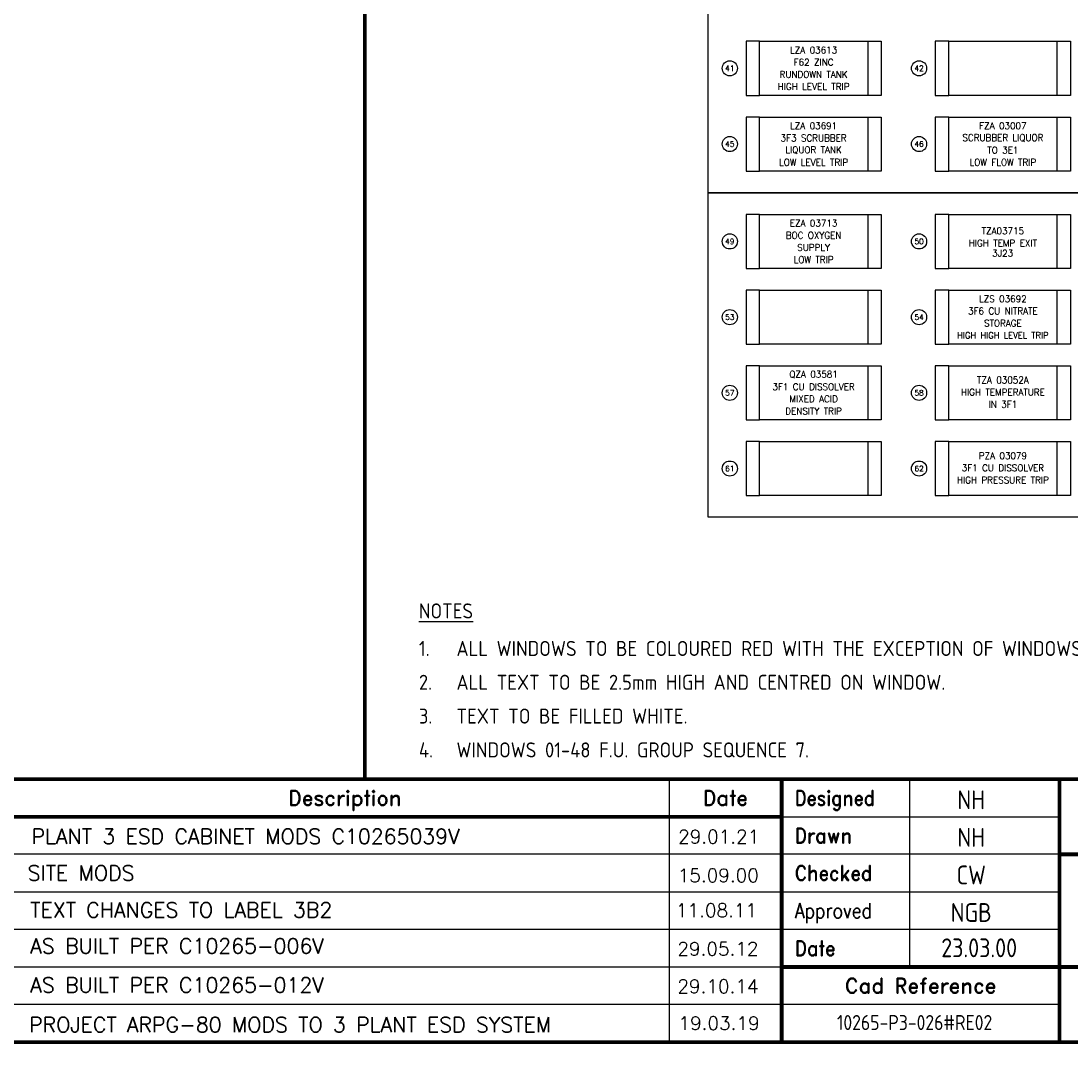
# Model space of a CAD drawing. Extents: x 142 to 4084, y 2 to 2754.
# Tile 2 of 5: x 1637 to 3035, y 2 to 1364. Entities that reach past the tile are written whole.
import ezdxf
from ezdxf.enums import TextEntityAlignment as Align

# ---------------------------------------------------------------- set-up
doc = ezdxf.new("R2010")
doc.units = 0
doc.header["$LTSCALE"] = 5
doc.header["$MEASUREMENT"] = 0
doc.layers.get('0').update_dxf_attribs({"color": 41, "linetype": 'CONTINUOUS'})
for name, color, linetype in [('00-DRG_FRAME', 12, 'CONTINUOUS'), ('01-DRAW', 7, 'CONTINUOUS'), ('02-TEXT', 2, 'CONTINUOUS'), ('03-DIM', 3, 'CONTINUOUS')]:
    doc.layers.add(name, color=color, linetype=linetype)
doc.styles.add('ISO', font='iso.shx')
doc.styles.add('ROMAND', font='ROMAND')
doc.styles.add('ROMANS', font='romans.shx')

msp = doc.modelspace()

# ---------------------------------------------------------------- linework, layer by layer
at = {"layer": '00-DRG_FRAME'}
for p, q in [((2500, 355), (2500, 5)), ((2820, 355), (2820, 105)), ((2650, 305), (3020, 305)), ((3020, 255), (1127, 255)), ((1127, 205), (3020, 205)), ((3020, 155), (1127, 155)), ((1127, 105), (2650, 105)), ((3020, 55), (1127, 55))]:
    msp.add_line(p, q, dxfattribs=at)
at = {"layer": '00-DRG_FRAME', "const_width": 5}
msp.add_lwpolyline([(145, 5), (4045, 5), (4045, 2715), (145, 2715)], close=True, dxfattribs=at)
for points in [[(4045, 355), (145, 355)], [(2650, 355), (2650, 5)], [(3020, 5), (3020, 355)], [(2650, 305), (725, 305)], [(4045, 255), (3020, 255)], [(2650, 105), (4045, 105)]]:
    msp.add_lwpolyline(points, dxfattribs=at)
at = {"layer": '01-DRAW', "const_width": 5}
msp.add_lwpolyline([(2095, 2665), (2095, 355)], dxfattribs=at)
at = {"layer": '01-DRAW'}
for points in [[(2552.08, 1135.7), (2552.08, 1567.7), (3588.88, 1567.7), (3588.88, 1135.7)], [(2620.48, 1265.3), (2620.48, 1337.3), (2764.48, 1337.3), (2764.48, 1265.3)], [(2872.48, 1265.3), (2872.48, 1337.3), (3016.48, 1337.3), (3016.48, 1265.3)], [(2620.48, 1164.5), (2620.48, 1236.5), (2764.48, 1236.5), (2764.48, 1164.5)], [(2872.48, 1164.5), (2872.48, 1236.5), (3016.48, 1236.5), (3016.48, 1164.5)], [(2552.08, 703.7), (2552.08, 1135.7), (3588.88, 1135.7), (3588.88, 703.7)], [(2620.48, 1034.9), (2620.48, 1106.9), (2764.48, 1106.9), (2764.48, 1034.9)], [(2872.48, 1034.9), (2872.48, 1106.9), (3016.48, 1106.9), (3016.48, 1034.9)], [(2620.48, 934.1), (2620.48, 1006.1), (2764.48, 1006.1), (2764.48, 934.1)], [(2872.48, 934.1), (2872.48, 1006.1), (3016.48, 1006.1), (3016.48, 934.1)], [(2620.48, 833.3), (2620.48, 905.3), (2764.48, 905.3), (2764.48, 833.3)], [(2872.48, 833.3), (2872.48, 905.3), (3016.48, 905.3), (3016.48, 833.3)], [(2620.48, 732.5), (2620.48, 804.5), (2764.48, 804.5), (2764.48, 732.5)], [(2872.48, 732.5), (2872.48, 804.5), (3016.48, 804.5), (3016.48, 732.5)]]:
    msp.add_lwpolyline(points, close=True, dxfattribs=at)
at = {"layer": '03-DIM'}
for points in [[(2620.48, 1337.3), (2602.48, 1337.3), (2602.48, 1265.3), (2620.48, 1265.3)], [(2764.48, 1337.3), (2782.48, 1337.3), (2782.48, 1265.3), (2764.48, 1265.3)], [(2872.48, 1337.3), (2854.48, 1337.3), (2854.48, 1265.3), (2872.48, 1265.3)], [(3016.48, 1337.3), (3034.48, 1337.3), (3034.48, 1265.3), (3016.48, 1265.3)], [(2620.48, 1236.5), (2602.48, 1236.5), (2602.48, 1164.5), (2620.48, 1164.5)], [(2764.48, 1236.5), (2782.48, 1236.5), (2782.48, 1164.5), (2764.48, 1164.5)], [(2872.48, 1236.5), (2854.48, 1236.5), (2854.48, 1164.5), (2872.48, 1164.5)], [(3016.48, 1236.5), (3034.48, 1236.5), (3034.48, 1164.5), (3016.48, 1164.5)], [(2620.48, 1106.9), (2602.48, 1106.9), (2602.48, 1034.9), (2620.48, 1034.9)], [(2764.48, 1106.9), (2782.48, 1106.9), (2782.48, 1034.9), (2764.48, 1034.9)], [(2872.48, 1106.9), (2854.48, 1106.9), (2854.48, 1034.9), (2872.48, 1034.9)], [(3016.48, 1106.9), (3034.48, 1106.9), (3034.48, 1034.9), (3016.48, 1034.9)], [(2620.48, 1006.1), (2602.48, 1006.1), (2602.48, 934.1), (2620.48, 934.1)], [(2764.48, 1006.1), (2782.48, 1006.1), (2782.48, 934.1), (2764.48, 934.1)], [(2872.48, 1006.1), (2854.48, 1006.1), (2854.48, 934.1), (2872.48, 934.1)], [(3016.48, 1006.1), (3034.48, 1006.1), (3034.48, 934.1), (3016.48, 934.1)], [(2620.48, 905.3), (2602.48, 905.3), (2602.48, 833.3), (2620.48, 833.3)], [(2764.48, 905.3), (2782.48, 905.3), (2782.48, 833.3), (2764.48, 833.3)], [(2872.48, 905.3), (2854.48, 905.3), (2854.48, 833.3), (2872.48, 833.3)], [(3016.48, 905.3), (3034.48, 905.3), (3034.48, 833.3), (3016.48, 833.3)], [(2620.48, 804.5), (2602.48, 804.5), (2602.48, 732.5), (2620.48, 732.5)], [(2764.48, 804.5), (2782.48, 804.5), (2782.48, 732.5), (2764.48, 732.5)], [(2872.48, 804.5), (2854.48, 804.5), (2854.48, 732.5), (2872.48, 732.5)], [(3016.48, 804.5), (3034.48, 804.5), (3034.48, 732.5), (3016.48, 732.5)]]:
    msp.add_lwpolyline(points, dxfattribs=at)
for centre in [(2580.88, 1301.3), (2832.88, 1301.3), (2580.88, 1200.5), (2832.88, 1200.5), (2580.88, 1070.9), (2832.88, 1070.9), (2580.88, 970.1), (2832.88, 970.1), (2580.88, 869.3), (2832.88, 869.3), (2580.88, 768.5), (2832.88, 768.5)]:
    msp.add_circle(centre, 10.08, dxfattribs=at)

# ---------------------------------------------------------------- texts
at = {"attachment_point": 1, "style": 'ROMANS'}
for s, insert, char_height, width in [('PLANT 3 ESD CABINET MODS C10265039V', (1651.27355022, 288.79136673), 20, 845.3617155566), ('29.01.21', (2512.07618216, 287.602479), 18, 135.14), ('SITE MODS', (1646.14967913, 240.09645364), 20, 632.24), ('15.09.00', (2511.55605447, 235.8701455), 18, 135.14), ('TEXT CHANGES TO LABEL 3B2', (1649.65998413, 190.98370778), 20, 632.24), ('11.08.11', (2509.17459153, 189.46132564), 18, 135.14), ('AS BUILT PER C10265-006V', (1649.65998413, 143.04030901), 20, 632.24), ('29.05.12', (2511.10882079, 138.19394702), 18, 135.14), ('AS BUILT PER C10265-012V', (1649.65998413, 90.98370778), 20, 632.24), ('29.10.14', (2511.10882079, 88.19394702), 18, 135.14), ('PROJECT ARPG-80 MODS TO 3 PLANT ESD SYSTEM', (1648.02368691, 38.23708012), 20, 832.942659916), ('19.03.19', (2512.59396935, 39.197686), 18, 135.14)]:
    msp.add_mtext(s, dxfattribs=dict(at, insert=insert, char_height=char_height, width=width))
at = {"style": 'ISO', "width": 0.95}
for tag, text, height, p in [('NH', '', 25, (2902.351272, 315.03598889)), ('NH', '', 25, (2902.351272, 265.03598889)), ('CW', '', 25, (2902.351272, 215.03598889)), ('NGB', 'NGB', 25, (2902.351272, 165.03598889)), ('23.03.00', '', 25, (2912.91351591, 118.05183586)), ('10265-P3-026#RE02', '', 20, (2826.96686784, 21.06767637))]:
    msp.add_attdef(tag, text=text, height=height, dxfattribs=at).set_placement(p, align=Align.CENTER)
at = {"layer": '00-DRG_FRAME', "color": 4, "style": 'ROMAND'}
for s, p in [('Description', (2068.5, 320)), ('Date', (2575, 320))]:
    msp.add_text(s, height=20, dxfattribs=at).set_placement(p, align=Align.CENTER)
for s, width, p in [('Designed', 0.87, (2667.5, 320)), ('Drawn', 0.9, (2667.5, 270)), ('Checked', 0.9, (2667.5, 220)), ('Approved', 0.85, (2667.5, 170)), ('Date', 0.9, (2667.5, 120))]:
    msp.add_text(s, height=20, dxfattribs=dict(at, width=width)).set_placement(p)
msp.add_text('Cad Reference', height=20, dxfattribs=at).set_placement((2835, 80), align=Align.MIDDLE)
at = {"layer": '02-TEXT', "style": 'ROMANS', "width": 0.95}
for s, height, p in [('LZA 03613', 9, (2692.48, 1325.6)), ('F62 ZINC', 9, (2692.48, 1309.4)), ('RUNDOWN TANK', 9, (2692.48, 1293.2)), ('HIGH LEVEL TRIP', 9, (2692.48, 1277)), ('LZA 03691', 9, (2692.48, 1224.8)), ('FZA 03007', 9, (2944.48, 1224.8)), ('3F3 SCRUBBER', 9, (2692.48, 1208.6)), ('SCRUBBER LIQUOR', 9, (2944.48, 1208.6)), ('LIQUOR TANK', 9, (2692.48, 1192.4)), ('TO 3E1', 9, (2944.48, 1192.4)), ('LOW LEVEL TRIP', 9, (2692.48, 1176.2)), ('LOW FLOW TRIP', 9, (2944.48, 1176.2)), ('EZA 03713', 9, (2692.48, 1095.2)), ('TZA03715', 9, (2944.48, 1084.8502803)), ('BOC OXYGEN', 9, (2692.48, 1079)), ('SUPPLY', 9, (2692.48, 1062.8)), ('HIGH TEMP EXIT', 9, (2944.48, 1068.6502803)), ('LOW TRIP', 9, (2692.48, 1046.6)), ('3J23', 9, (2944.19516676, 1055.16130105)), ('LZS 03692', 9, (2944.48, 994.4)), ('3F6 CU NITRATE', 9, (2944.48, 978.2)), ('STORAGE', 9, (2944.48, 962)), ('HIGH HIGH LEVEL TRIP', 8.55, (2944.47538428, 945.82454242)), ('QZA 03581', 9, (2692.48, 893.6)), ('3F1 CU DISSOLVER', 9, (2692.48, 877.4)), ('TZA 03052A', 9, (2944.48, 886.4)), ('MIXED ACID', 9, (2692.48, 861.2)), ('HIGH TEMPERATURE', 9, (2944.48, 870.2)), ('IN 3F1', 9, (2944.48, 854)), ('DENSITY TRIP', 9, (2692.48, 845)), ('PZA 03079', 9, (2944.48, 785.6)), ('3F1 CU DISSOLVER', 9, (2944.48, 769.4)), ('HIGH PRESSURE TRIP', 9, (2944.48, 753.2))]:
    msp.add_text(s, height=height, dxfattribs=at).set_placement(p, align=Align.MIDDLE)
at = {"layer": '02-TEXT', "style": 'ISO'}
for s, p in [('%%UNOTES', (2167, 579)), ('1.', (2167, 529)), ('ALL WINDOWS TO BE COLOURED RED WITH THE EXCEPTION OF WINDOWS 5 & 64 WHICH SHALL BE BLUE', (2217, 529)), ('2.', (2167, 484)), ('ALL TEXT TO BE 2.5mm HIGH AND CENTRED ON WINDOW.', (2217, 484)), ('3.', (2167, 439)), ('TEXT TO BE FILLED WHITE.', (2217, 439)), ('4.', (2167, 394)), ('WINDOWS 01-48 F.U. GROUP SEQUENCE 7.', (2217, 394))]:
    msp.add_text(s, height=20, dxfattribs=at).set_placement(p, align=Align.MIDDLE_LEFT)
at = {"layer": '03-DIM', "style": 'ROMANS'}
for s, p in [('41', (2580.88, 1301.3)), ('42', (2832.88, 1301.3)), ('45', (2580.88, 1200.5)), ('46', (2832.88, 1200.5)), ('49', (2580.88, 1070.9)), ('50', (2832.88, 1070.9)), ('53', (2580.88, 970.1)), ('54', (2832.88, 970.1)), ('57', (2580.88, 869.3)), ('58', (2832.88, 869.3)), ('61', (2580.88, 768.5)), ('62', (2832.88, 768.5))]:
    msp.add_text(s, height=7.2, dxfattribs=at).set_placement(p, align=Align.MIDDLE)

doc.saveas('drawing.dxf')
